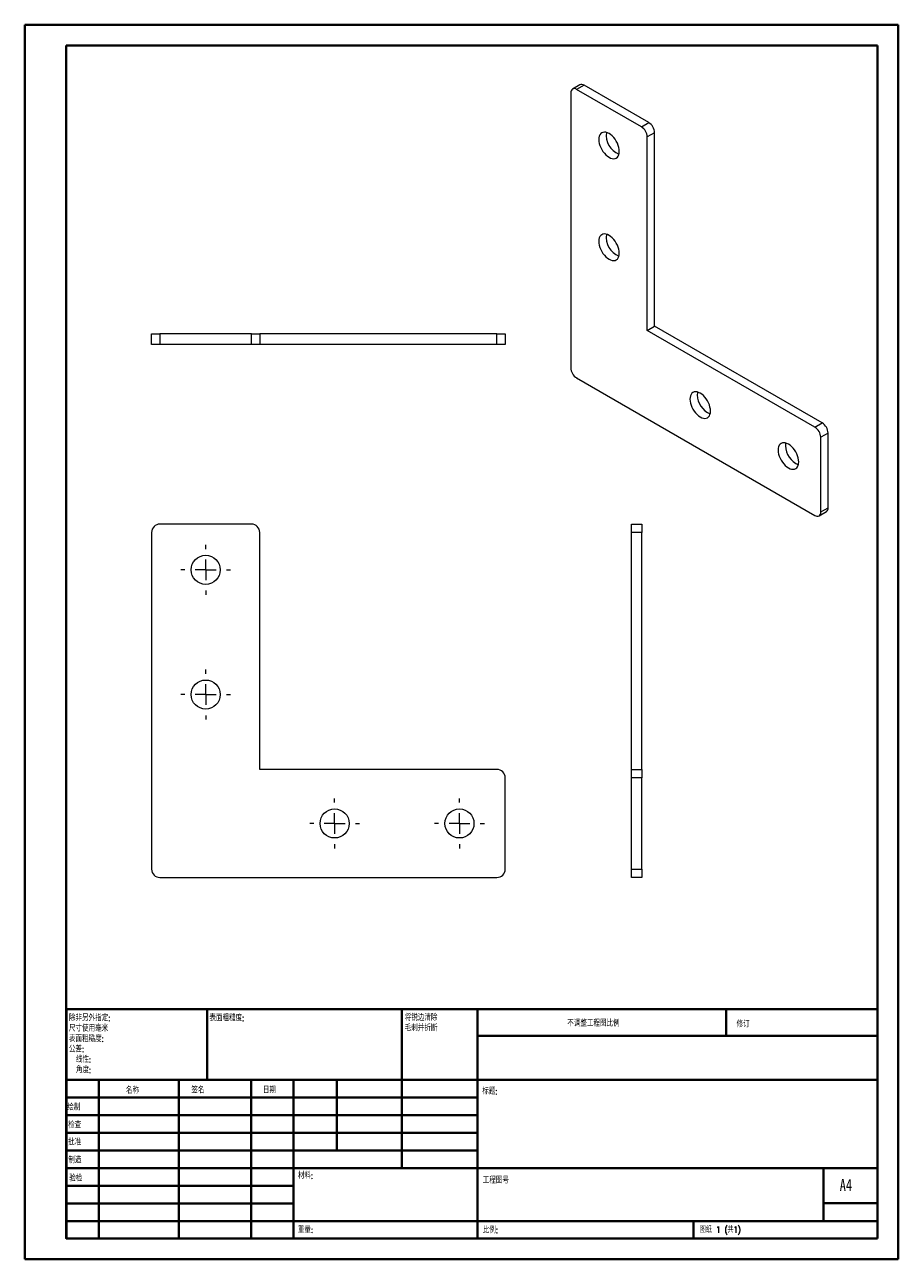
# Model space of a CAD drawing. Header units: millimetres. Extents: x 0 to 210, y 0 to 297.
import ezdxf

# ---------------------------------------------------------------- set-up
doc = ezdxf.new("R2010")
doc.units = ezdxf.units.MM
doc.styles.add('SLDTEXTSTYLE0', font='TXT', dxfattribs={"width": 0.75, "bigfont": 'bigfont'})
doc.styles.add('SLDTEXTSTYLE1', font='TXT', dxfattribs={"width": 0.75})
doc.styles.add('SLDTEXTSTYLE2', font='TXT', dxfattribs={"width": 0.694444, "bigfont": 'bigfont'})

# ---------------------------------------------------------------- blocks, each defined once
blk = doc.blocks.new('SW_NOTE_0')
at = {"color": 0, "linetype": 'Continuous', "lineweight": 0, "char_height": 1.5, "attachment_point": 1, "style": 'SLDTEXTSTYLE0'}
for s, insert in [('\\M+18FAB锐边\\M+190B4\\M+18F9C', (0, 1.93)), ('\\M+196D1\\M+18E68\\M+19BF3\\M+190DC\\M+19266', (0, -0.57))]:
    blk.add_mtext(s, dxfattribs=dict(at, insert=insert))
blk = doc.blocks.new('SW_NOTE_1')
at = {"color": 0, "linetype": 'Continuous', "lineweight": 0, "char_height": 1.5, "attachment_point": 1, "style": 'SLDTEXTSTYLE0'}
for s, insert in [('\\M+18F9C\\M+194F1另\\M+18A4F\\M+18E77\\M+192E8:', (0, 1.93)), ('\\M+18EDA\\M+190A1\\M+18E67\\M+19770\\M+19F7C\\M+195C4', (0, -0.57)), ('\\M+1955C\\M+196CA\\M+19165糙\\M+19378:', (0, -3.07)), ('\\M+18CF6\\M+18DB7:', (0, -5.57)), ('线\\M+190AB:', (1.69, -8.07)), ('\\M+18A70\\M+19378:', (1.69, -10.57))]:
    blk.add_mtext(s, dxfattribs=dict(at, insert=insert))
blk = doc.blocks.new('SW_CENTERMARKSYMBOL_0')
at = {"color": 0, "linetype": 'Continuous', "lineweight": 0}
for p, q in [((0, 5), (0, 6)), ((-5, 0), (-6, 0)), ((0, 0), (-2.5, 0)), ((0, 0), (0, 2.5)), ((0, 0), (0, -2.5)), ((0, 0), (2.5, 0)), ((5, 0), (6, 0)), ((0, -5), (0, -6))]:
    blk.add_line(p, q, dxfattribs=at)
blk = doc.blocks.new('SW_CENTERMARKSYMBOL_1')
at = {"color": 0, "linetype": 'Continuous', "lineweight": 0}
for p, q in [((0, 5), (0, 6)), ((-5, 0), (-6, 0)), ((0, 0), (-2.5, 0)), ((0, 0), (0, 2.5)), ((0, 0), (0, -2.5)), ((0, 0), (2.5, 0)), ((5, 0), (6, 0)), ((0, -5), (0, -6))]:
    blk.add_line(p, q, dxfattribs=at)
blk = doc.blocks.new('SW_CENTERMARKSYMBOL_2')
at = {"color": 0, "linetype": 'Continuous', "lineweight": 0}
for p, q in [((0, 5), (0, 6)), ((-5, 0), (-6, 0)), ((0, 0), (-2.5, 0)), ((0, 0), (0, 2.5)), ((0, 0), (0, -2.5)), ((0, 0), (2.5, 0)), ((5, 0), (6, 0)), ((0, -5), (0, -6))]:
    blk.add_line(p, q, dxfattribs=at)
blk = doc.blocks.new('SW_CENTERMARKSYMBOL_3')
at = {"color": 0, "linetype": 'Continuous', "lineweight": 0}
for p, q in [((0, 5), (0, 6)), ((-5, 0), (-6, 0)), ((0, 0), (-2.5, 0)), ((0, 0), (0, 2.5)), ((0, 0), (0, -2.5)), ((0, 0), (2.5, 0)), ((5, 0), (6, 0)), ((0, -5), (0, -6))]:
    blk.add_line(p, q, dxfattribs=at)

msp = doc.modelspace()

# ---------------------------------------------------------------- linework, layer by layer
at = {"color": 7, "linetype": 'Continuous', "lineweight": 40}
for p, q in [((0.08, 0.21), (0.08, 297.21)), ((0.08, 297.21), (210.08, 297.21)), ((210.08, 0.21), (210.08, 297.21)), ((210.08, 292.21), (210.08, 297.21)), ((10.08, 292.21), (205.08, 292.21)), ((10.08, 5.21), (10.08, 292.21)), ((205.08, 5.21), (205.08, 292.21)), ((10.11, 60.37), (205.08, 60.37)), ((10.11, 60.37), (10.11, 5.12)), ((43.91, 43.37), (43.91, 60.37)), ((90.71, 60.37), (90.71, 22.12)), ((108.91, 60.37), (108.91, 5.12)), ((168.68, 54.09), (168.68, 60.46)), ((205.08, 54), (108.91, 54)), ((205.08, 43.37), (10.11, 43.37)), ((17.91, 43.37), (17.91, 5.12)), ((37.1, 43.37), (37.1, 5.12)), ((54.51, 43.37), (54.51, 5.12)), ((64.71, 5.12), (64.71, 43.37)), ((75.11, 26.37), (75.11, 43.37)), ((108.91, 39.12), (10.11, 39.12)), ((108.91, 34.87), (10.11, 34.87)), ((108.91, 30.62), (10.11, 30.62)), ((108.91, 26.37), (10.11, 26.37)), ((64.71, 22.12), (10.11, 22.12)), ((64.71, 22.12), (205.08, 22.12)), ((192.08, 9.46), (192.08, 22.21)), ((64.71, 17.87), (10.11, 17.87)), ((64.71, 13.62), (10.11, 13.62)), ((205.08, 13.71), (192.08, 13.71)), ((10.11, 9.37), (205.08, 9.37)), ((160.88, 5.21), (160.88, 9.46)), ((10.08, 5.21), (205.08, 5.21)), ((205.08, 5.21), (180.99, 5.21)), ((0.08, 0.21), (210.08, 0.21))]:
    msp.add_line(p, q, dxfattribs=at)
at = {"color": 7, "linetype": 'Continuous', "lineweight": 15}
for p, q in [((133.53, 282.76), (131.76, 281.74)), ((134.53, 282.66), (132.76, 281.64)), ((150.09, 273.68), (134.53, 282.66)), ((131.35, 280.82), (131.35, 214.68)), ((148.32, 272.66), (132.76, 281.64)), ((148.32, 272.66), (150.09, 273.68)), ((151.5, 271.23), (149.73, 270.21)), ((151.5, 224.69), (151.5, 271.23)), ((149.73, 223.67), (149.73, 270.21)), ((30.58, 220.31), (30.58, 222.81)), ((30.58, 222.81), (32.58, 222.81)), ((32.58, 222.81), (32.58, 220.31)), ((54.58, 222.81), (32.58, 222.81)), ((54.58, 220.31), (54.58, 222.81)), ((54.58, 222.81), (56.58, 222.81)), ((56.58, 222.81), (56.58, 220.31)), ((113.58, 222.81), (56.58, 222.81)), ((113.58, 220.31), (113.58, 222.81)), ((113.58, 222.81), (115.58, 222.81)), ((115.58, 222.81), (115.58, 220.31)), ((149.73, 223.67), (151.5, 224.69)), ((190.04, 200.4), (149.73, 223.67)), ((191.81, 201.42), (151.5, 224.69)), ((32.58, 220.31), (30.58, 220.31)), ((54.58, 220.31), (32.58, 220.31)), ((56.58, 220.31), (54.58, 220.31)), ((113.58, 220.31), (56.58, 220.31)), ((115.58, 220.31), (113.58, 220.31)), ((132.76, 212.23), (190.04, 179.17)), ((190.04, 200.4), (191.81, 201.42)), ((193.22, 198.97), (191.45, 197.95)), ((191.45, 179.99), (191.45, 197.95)), ((193.22, 181.01), (193.22, 198.97)), ((191.04, 179.07), (192.81, 180.09)), ((191.45, 179.99), (193.22, 181.01)), ((54.58, 177.07), (32.58, 177.07)), ((145.96, 177.07), (148.46, 177.07)), ((145.96, 175.07), (145.96, 177.07)), ((148.46, 177.07), (148.46, 175.07)), ((30.58, 175.07), (30.58, 94.07)), ((56.58, 118.07), (56.58, 175.07)), ((148.46, 175.07), (145.96, 175.07)), ((145.96, 118.07), (145.96, 175.07)), ((148.46, 118.07), (148.46, 175.07)), ((113.58, 118.07), (56.58, 118.07)), ((115.58, 94.07), (115.58, 116.07)), ((145.96, 118.07), (148.46, 118.07)), ((145.96, 116.07), (145.96, 118.07)), ((148.46, 116.07), (145.96, 116.07)), ((145.96, 94.07), (145.96, 116.07)), ((148.46, 118.07), (148.46, 116.07)), ((148.46, 94.07), (148.46, 116.07)), ((32.58, 92.07), (113.58, 92.07)), ((145.96, 94.07), (148.46, 94.07)), ((145.96, 92.07), (145.96, 94.07)), ((148.46, 92.07), (145.96, 92.07)), ((148.46, 94.07), (148.46, 92.07))]:
    msp.add_line(p, q, dxfattribs=at)
at = {"color": 7, "linetype": 'Continuous', "lineweight": 15, "flags": 128}
for points in [[(143.02, 266.74), (142.98, 267.2), (142.89, 267.69), (142.75, 268.19), (142.54, 268.69), (142.29, 269.18), (142, 269.64), (141.66, 270.07), (141.31, 270.44), (140.93, 270.77), (140.54, 271.03), (140.15, 271.21), (139.78, 271.33), (139.42, 271.36), (139.09, 271.32), (138.79, 271.2), (138.54, 271), (138.34, 270.74), (138.19, 270.41), (138.1, 270.03), (138.07, 269.6), (138.1, 269.13), (138.19, 268.64), (138.34, 268.14), (138.54, 267.64), (138.79, 267.16), (139.09, 266.7), (139.42, 266.27), (139.78, 265.89), (140.15, 265.57), (140.54, 265.31), (140.93, 265.12), (141.31, 265.01), (141.66, 264.97), (142, 265.02), (142.29, 265.14), (142.54, 265.33), (142.75, 265.6), (142.89, 265.93), (142.98, 266.31), (143.02, 266.74)], [(143.02, 242.24), (142.98, 242.71), (142.89, 243.2), (142.75, 243.7), (142.54, 244.2), (142.29, 244.68), (142, 245.14), (141.66, 245.57), (141.31, 245.95), (140.93, 246.27), (140.54, 246.53), (140.15, 246.72), (139.78, 246.83), (139.42, 246.87), (139.09, 246.82), (138.79, 246.7), (138.54, 246.51), (138.34, 246.24), (138.19, 245.91), (138.1, 245.53), (138.07, 245.1), (138.1, 244.64), (138.19, 244.15), (138.34, 243.65), (138.54, 243.15), (138.79, 242.66), (139.09, 242.2), (139.42, 241.77), (139.78, 241.39), (140.15, 241.07), (140.54, 240.81), (140.93, 240.63), (141.31, 240.51), (141.66, 240.48), (142, 240.52), (142.29, 240.64), (142.54, 240.84), (142.75, 241.1), (142.89, 241.43), (142.98, 241.81), (143.02, 242.24)], [(159.99, 207.13), (160.02, 206.67), (160.11, 206.18), (160.26, 205.68), (160.46, 205.18), (160.71, 204.69), (161.01, 204.23), (161.34, 203.81), (161.7, 203.43), (162.07, 203.11), (162.46, 202.85), (162.85, 202.66), (163.23, 202.54), (163.58, 202.51), (163.92, 202.55), (164.21, 202.67), (164.46, 202.87), (164.67, 203.13), (164.81, 203.46), (164.91, 203.85), (164.94, 204.28), (164.91, 204.74), (164.81, 205.23), (164.67, 205.73), (164.46, 206.23), (164.21, 206.71), (163.92, 207.18), (163.58, 207.6), (163.23, 207.98), (162.85, 208.3), (162.46, 208.56), (162.07, 208.75), (161.7, 208.86), (161.34, 208.9), (161.01, 208.86), (160.71, 208.74), (160.46, 208.54), (160.26, 208.27), (160.11, 207.95), (160.02, 207.56), (159.99, 207.13)], [(161.83, 208.83), (161.78, 208.58), (161.75, 208.15)], [(181.2, 194.89), (181.23, 194.42), (181.32, 193.93), (181.47, 193.43), (181.67, 192.93), (181.92, 192.45), (182.22, 191.99), (182.55, 191.56), (182.91, 191.18), (183.29, 190.86), (183.67, 190.6), (184.06, 190.41), (184.44, 190.3), (184.8, 190.26), (185.13, 190.31), (185.42, 190.43), (185.68, 190.62), (185.88, 190.89), (186.03, 191.22), (186.12, 191.6), (186.15, 192.03), (186.12, 192.49), (186.03, 192.98), (185.88, 193.48), (185.68, 193.98), (185.42, 194.47), (185.13, 194.93), (184.8, 195.36), (184.44, 195.73), (184.06, 196.06), (183.67, 196.32), (183.29, 196.5), (182.91, 196.62), (182.55, 196.65), (182.22, 196.61), (181.92, 196.49), (181.67, 196.29), (181.47, 196.03), (181.32, 195.7), (181.23, 195.32), (181.2, 194.89)], [(183.05, 196.58), (183, 196.34), (182.97, 195.91)]]:
    msp.add_lwpolyline(points, dxfattribs=at)
at = {"color": 7, "linetype": 'Continuous', "lineweight": 15}
for centre in [(43.58, 166.07), (43.58, 136.07), (74.58, 105.07), (104.58, 105.07)]:
    msp.add_circle(centre, 3.5, dxfattribs=at)
for centre, radius, start, end in [((133.94, 281.84), 1.01, 54.3824, 114.3071), ((132.21, 280.96), 0.873, 50.7967, 189.214), ((148.43, 271.09), 3.07, 2.6055, 57.3945), ((144.72, 270.58), 4.86, 171.5454, 248.4492), ((146.66, 270.07), 3.07, 2.6055, 57.3945), ((144.72, 246.08), 4.86, 171.5454, 248.4492), ((134.42, 214.82), 3.07, 182.6055, 237.3945), ((166.81, 208.26), 5.06, 181.2579, 247.2384), ((188.38, 197.81), 3.07, 2.6055, 57.3945), ((190.15, 198.83), 3.07, 2.6055, 57.3945), ((188.03, 196.02), 5.06, 181.2579, 247.2384), ((190.59, 179.85), 0.873, 230.7967, 9.214), ((192.27, 180.89), 0.959, 304.0564, 7.2558), ((32.58, 175.07), 2, 90, 180), ((54.58, 175.07), 2, 0, 90), ((113.58, 116.07), 2, 0, 90), ((32.58, 94.07), 2, 180, 270), ((113.58, 94.07), 2, 270, 0)]:
    msp.add_arc(centre, radius, start, end, dxfattribs=at)

# ---------------------------------------------------------------- block references
at = {"color": 7, "linetype": 'Continuous', "lineweight": 0}
for name, p in [('SW_CENTERMARKSYMBOL_0', (43.58, 166.07)), ('SW_CENTERMARKSYMBOL_1', (43.58, 136.07)), ('SW_CENTERMARKSYMBOL_2', (74.58, 105.07)), ('SW_CENTERMARKSYMBOL_3', (104.58, 105.07)), ('SW_NOTE_1', (10.7, 57.11)), ('SW_NOTE_0', (91.42, 57.19))]:
    msp.add_blockref(name, p, dxfattribs=at)

# ---------------------------------------------------------------- texts
at = {"color": 7, "linetype": 'Continuous', "lineweight": 0, "attachment_point": 1}
for s, insert, char_height, style in [('\\M+1955C\\M+196CA\\M+19165糙\\M+19378:', (44.48, 59.04), 1.5, 'SLDTEXTSTYLE0'), ('\\M+19573调\\M+190AE\\M+18D48\\M+192F6图\\M+194E4\\M+197E1', (130.49, 57.75), 1.5, 'SLDTEXTSTYLE0'), ('\\M+18F43订', (171.21, 57.55), 1.5, 'SLDTEXTSTYLE0'), ('\\M+196BC\\M+18FCC', (24.43, 41.62), 1.5, 'SLDTEXTSTYLE0'), ('签\\M+196BC', (40.14, 41.68), 1.5, 'SLDTEXTSTYLE0'), ('\\M+193FA\\M+18AFA', (57.33, 41.7), 1.5, 'SLDTEXTSTYLE0'), ('标题:', (110.07, 41.4), 1.5, 'SLDTEXTSTYLE0'), ('绘\\M+190A7', (10.32, 37.55), 1.5, 'SLDTEXTSTYLE0'), ('检查', (10.52, 33.28), 1.5, 'SLDTEXTSTYLE0'), ('\\M+194E1\\M+18F79', (10.51, 29.19), 1.5, 'SLDTEXTSTYLE0'), ('\\M+190A7\\M+191A2', (10.57, 24.85), 1.5, 'SLDTEXTSTYLE0'), ('\\M+18DDE\\M+197BF:', (65.76, 21.11), 1.5, 'SLDTEXTSTYLE0'), ('验检', (10.78, 20.47), 1.5, 'SLDTEXTSTYLE0'), ('\\M+18D48\\M+192F6图\\M+18D86', (110.18, 19.99), 1.5, 'SLDTEXTSTYLE0'), ('A4', (196, 19.52), 2.91, 'SLDTEXTSTYLE1'), ('\\M+18F64\\M+197CA:', (65.73, 8.07), 1.4986, 'SLDTEXTSTYLE0'), ('\\M+194E4\\M+197E1:', (110.18, 8.02), 1.5, 'SLDTEXTSTYLE0'), ('图纸 1 (\\M+18BA41)', (162.36, 8.11), 1.5, 'SLDTEXTSTYLE2')]:
    msp.add_mtext(s, dxfattribs=dict(at, insert=insert, char_height=char_height, style=style))

doc.saveas('drawing.dxf')
